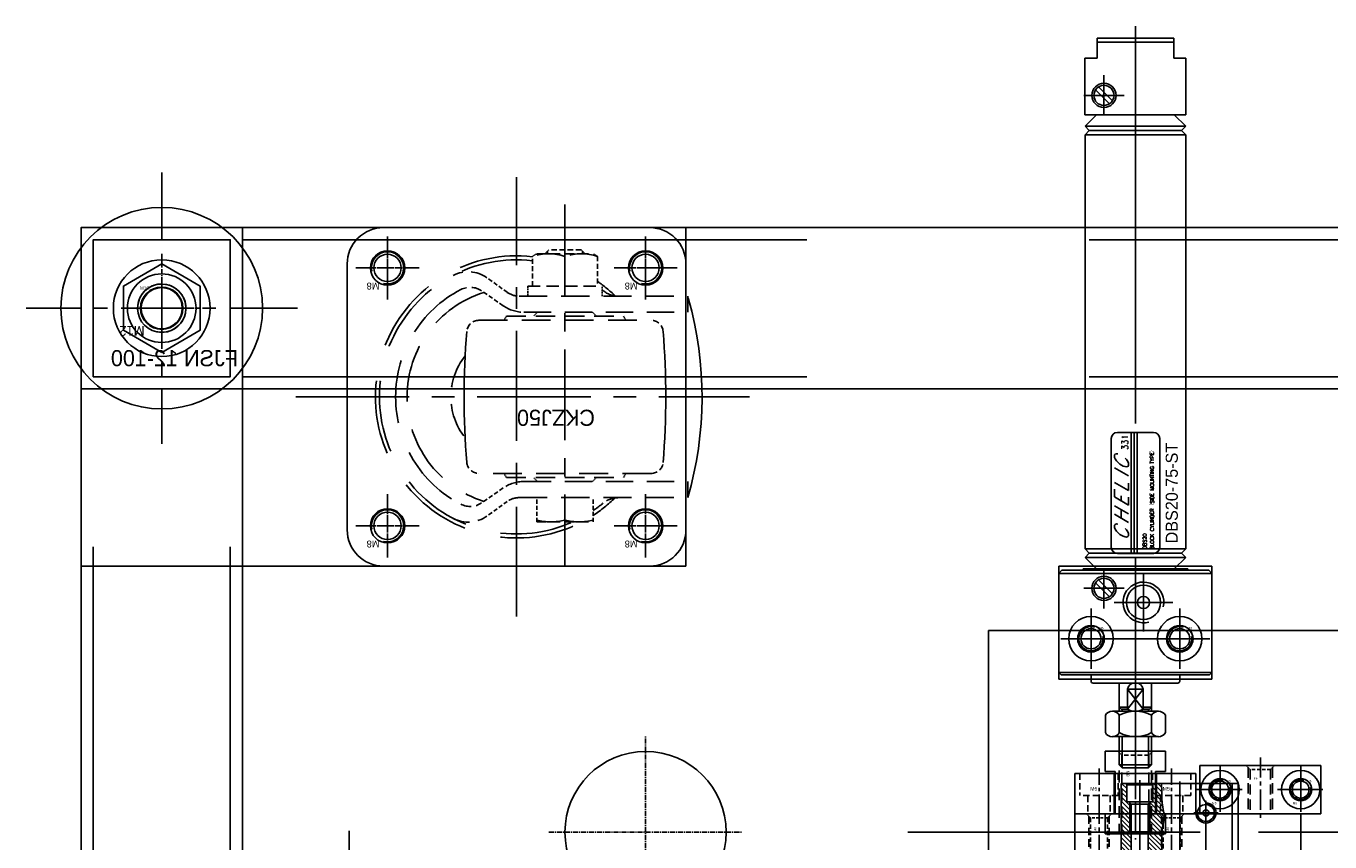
# Model space of a CAD drawing. Header units: millimetres. Extents: x -1657 to 8845, y -11980 to 3013.
# Tile 132 of 256: x 68 to 391, y 825 to 1027. Entities that reach past the tile are written whole.
import ezdxf

# ---------------------------------------------------------------- set-up
doc = ezdxf.new("R2010")
doc.units = ezdxf.units.MM
doc.linetypes.add('CENTER', pattern=[2, 1.25, -0.25, 0.25, -0.25])
doc.linetypes.add('DASHED', pattern=[0.75, 0.5, -0.25])
for name, color, linetype in [('固定板', 100, 'Continuous'), ('图层167', 7, 'Continuous'), ('图层36', 121, 'Continuous'), ('图层56', 222, 'Continuous'), ('图层61', 43, 'Continuous'), ('图层62', 152, 'Continuous'), ('图层63', 91, 'Continuous'), ('图层64', 190, 'Continuous'), ('图层65', 50, 'Continuous'), ('图层88', 140, 'Continuous'), ('图层94', 125, 'Continuous'), ('夹持气缸', 252, 'Continuous'), ('拔料气缸', 252, 'Continuous'), ('方管2', 2, 'Continuous'), ('脚杯', 194, 'Continuous'), ('脚轮', 253, 'Continuous')]:
    doc.layers.add(name, color=color, linetype=linetype)
doc.styles.add('AE', font='SIMPLEX', dxfattribs={"oblique": 30, "height": 3, "bigfont": 'AE'})
doc.styles.add('AEH', font='SIMPLEX', dxfattribs={"bigfont": 'AE'})

# ---------------------------------------------------------------- blocks, each defined once
blk = doc.blocks.new('14983')
at = {"layer": '夹持气缸'}
h = blk.add_hatch(dxfattribs=at)
h.set_pattern_fill('ANSI31', color=256, scale=0.25, style=0)
h.set_pattern_definition([(45, (-99.2445, -100.77095), (-0.561266, 0.561266), [])])
h.paths.add_polyline_path([(-6.9, 0), (-6.9, 0.4), (0.4, 0.4), (0.6, 0.6), (0.6, 1.15), (4.8, 1.15), (5.1, 1.45), (5.1, 2.5), (-43.4, 2.5), (-43.4, 1.45), (-43.1, 1.15), (-38.9, 1.15), (-38.9, 0.6), (-38.7, 0.4), (-31.4, 0.4), (-31.4, 0)])
h.paths.add_polyline_path([(-6.9, 0), (0, 0), (0.4, 0.4), (-6.9, 0.4)], flags=17)
h.paths.add_polyline_path([(-38.3, 0), (-31.4, 0), (-31.4, 0.4), (-38.7, 0.4)], flags=17)
edge = h.paths.add_edge_path()
edge.add_spline(control_points=[(-43.4, -7.91), (-42.6, -8.17), (-41.19, -8.54), (-38.76, -7.54), (-35.96, -7.69), (-33.11, -7.73), (-30.57, -7.69), (-28.16, -7.49), (-10.26, -7.63), (-7.3, -7.45), (-4.64, -7.92), (-2.4, -8.46), (-1.01, -7.56), (5.1, -7.5)], knot_values=[1.343922, 1.343922, 1.343922, 1.343922, 6.228097, 9.971056, 16.277364, 23.154864, 26.897823, 31.899048, 37.948704, 44.668479, 49.563849, 53.991651, 58.025742, 58.025742, 58.025742, 58.025742], degree=3, periodic=0)
edge.add_line((5.1, -7.5), (5.1, -5.65))
edge.add_line((5.1, -5.65), (4.8, -5.35))
edge.add_line((4.8, -5.35), (0.6, -5.35))
edge.add_line((0.6, -5.35), (0.6, -4.8))
edge.add_line((0.6, -4.8), (0.4, -4.6))
edge.add_line((0.4, -4.6), (-6.9, -4.6))
edge.add_line((-6.9, -4.6), (-6.9, -4.2))
edge.add_line((-6.9, -4.2), (-31.4, -4.2))
edge.add_line((-31.4, -4.2), (-31.4, -4.6))
edge.add_line((-31.4, -4.6), (-38.7, -4.6))
edge.add_line((-38.7, -4.6), (-38.9, -4.8))
edge.add_line((-38.9, -4.8), (-38.9, -5.35))
edge.add_line((-38.9, -5.35), (-43.1, -5.35))
edge.add_line((-43.1, -5.35), (-43.4, -5.65))
edge.add_line((-43.4, -5.65), (-43.4, -7.91))
h.paths.add_polyline_path([(0, -4.2), (-6.9, -4.2), (-6.9, -4.6), (0.4, -4.6)], flags=17)
h.paths.add_polyline_path([(-31.4, -4.2), (-38.3, -4.2), (-38.7, -4.6), (-31.4, -4.6)], flags=17)
for p, q in [((-43.4, 2.5), (5.1, 2.5)), ((-43.4, 2.5), (-43.4, -26.5)), ((-43.1, 1.15), (-43.4, 1.45)), ((-43.1, 1.15), (-43.1, -5.35)), ((-43.1, 1.15), (-38.9, 1.15)), ((-38.9, 1.15), (-38.9, -5.35)), ((-38.9, 0.6), (-38.3, 0)), ((-38.7, 0.4), (-31.4, 0.4)), ((-38.3, 0), (0, 0)), ((-38.3, 0), (-38.3, -4.2)), ((-31.4, 0.4), (-31.4, -4.6)), ((0.4, 0.4), (-6.9, 0.4)), ((-6.9, 0.4), (-6.9, -4.6)), ((0, 0), (-6.9, 0)), ((0.6, 0.6), (0, 0)), ((0, 0), (0, -4.2)), ((0.6, 1.15), (0.6, -5.35)), ((4.8, 1.15), (0.6, 1.15)), ((4.8, 1.15), (5.1, 1.45)), ((4.8, 1.15), (4.8, -5.35)), ((5.1, 2.5), (5.1, -26.5)), ((-43.8, -2.1), (5.91, -2.1)), ((-43.4, -6), (-44.4, -6)), ((-43.1, -5.35), (-43.4, -5.65)), ((-43.1, -5.35), (-38.9, -5.35)), ((-38.9, -4.8), (-38.3, -4.2)), ((-38.7, -4.6), (-31.4, -4.6)), ((-38.3, -4.2), (0, -4.2)), ((0, -4.2), (-6.9, -4.2)), ((0.4, -4.6), (-6.9, -4.6)), ((0.6, -4.8), (0, -4.2)), ((4.8, -5.35), (0.6, -5.35)), ((4.8, -5.35), (5.1, -5.65)), ((-68.9, -9.5), (-68.4, -9)), ((-68.9, -9.5), (-68.9, -14.5)), ((-68.4, -9), (-44.9, -9)), ((-68.4, -10.28), (-68.4, -9)), ((-44.9, -6.5), (-44.9, -15)), ((-66.1, -10.28), (-68.4, -10.28)), ((-67.28, -12), (-68.4, -10.28)), ((-67.28, -12), (-68.4, -13.72)), ((-66.1, -10.28), (-67.28, -12)), ((-66.1, -13.72), (-67.28, -12)), ((-66.1, -12), (-66.1, -10.28)), ((-66.1, -12), (-66.1, -13.72)), ((-68.9, -14.5), (-68.4, -15)), ((-66.1, -13.72), (-68.4, -13.72)), ((-68.4, -13.72), (-68.4, -15)), ((-68.4, -15), (-44.9, -15)), ((-44.9, -15), (-44.9, -17.5)), ((-43.4, -18), (-44.4, -18)), ((-43.4, -25), (5.1, -25)), ((-43.4, -26.5), (5.1, -26.5))]:
    blk.add_line(p, q, dxfattribs=at)
at = {"layer": '夹持气缸', "ltscale": 0.5}
for p, q in [((5.59, -12), (-69.5, -12)), ((-39.1, -18.5), (0.8, -18.5))]:
    blk.add_line(p, q, dxfattribs=at)
at = {"layer": '夹持气缸', "ltscale": 0.2}
for p, q in [((-36.1, -15.5), (-36.1, -21.5)), ((-2.2, -15.5), (-2.2, -21.5))]:
    blk.add_line(p, q, dxfattribs=at)
at = {"layer": '夹持气缸'}
for centre, radius in [((-36.1, -18.5), 2.1), ((-36.1, -18.5), 0.75), ((-2.2, -18.5), 2.1), ((-2.2, -18.5), 0.75)]:
    blk.add_circle(centre, radius, dxfattribs=at)
for centre, radius, start, end in [((-44.4, -6.5), 0.5, 90, 180), ((-64.83, -12.42), 4.17, 149.0969, 167.9752), ((-64.83, -11.58), 4.17, 192.0248, 210.9031), ((-70.67, -12), 4.88, 0, 20.582), ((-70.67, -12), 4.88, 339.418, 0), ((-36.1, -18.5), 2.5, 180, 90), ((-2.2, -18.5), 2.5, 90, 0), ((-44.4, -17.5), 0.5, 180, 270)]:
    blk.add_arc(centre, radius, start, end, dxfattribs=at)
blk.add_open_spline([(-43.4, -7.91), (-42.6, -8.17), (-41.19, -8.54), (-38.76, -7.54), (-35.96, -7.69), (-33.11, -7.73), (-30.57, -7.69), (-28.16, -7.49), (-10.26, -7.63), (-7.3, -7.45), (-4.64, -7.92), (-2.4, -8.46), (-1.01, -7.56), (5.1, -7.5)], degree=3, knots=[1.343922, 1.343922, 1.343922, 1.343922, 6.228097, 9.971056, 16.277364, 23.154864, 26.897823, 31.899048, 37.948704, 44.668479, 49.563849, 53.991651, 58.025742, 58.025742, 58.025742, 58.025742], dxfattribs=at)
at = {"layer": '夹持气缸', "insert": (-32.79, -21.19), "char_height": 2, "width": 20.5778, "attachment_point": 1}
blk.add_mtext('SDAS-16X20', dxfattribs=at)
blk = doc.blocks.new('15339')
at = {"layer": '拔料气缸'}
for p, q in [((-27.68, 19.01), (-28.28, 18.41)), ((-28.28, 18.41), (-28.28, -18.39)), ((-3.08, 19.01), (-27.68, 19.01)), ((-2.28, 18.21), (-3.08, 19.01)), ((-2.28, -18.19), (-2.28, 18.21)), ((-2.28, 12.99), (-1.98, 12.99)), ((-30.28, 10.51), (-30.28, -10.49)), ((-29.78, 11.01), (-28.28, 11.01)), ((-5.4, 9.89), (-8.87, 6.42)), ((0.88, 12.49), (-1.98, 9.63)), ((1.94, 11.43), (0.88, 12.49)), ((3, 12.49), (1.94, 11.43)), ((105.73, 12.49), (3, 12.49)), ((105.73, 12.49), (106.8, 11.43)), ((106.8, 11.43), (107.86, 12.49)), ((107.86, 12.49), (110.72, 9.63)), ((124.72, 12.51), (110.72, 12.51)), ((110.72, -12.49), (110.72, 12.51)), ((116.9, 9.89), (113.43, 6.42)), ((124.72, 9.51), (124.72, 12.51)), ((-4.7, 9.18), (-8.16, 5.71)), ((117.6, 9.18), (114.14, 5.71)), ((129.72, 9.51), (124.72, 9.51)), ((129.72, 9.51), (129.72, -9.49)), ((-50.53, 4.02), (-51.28, 3.27)), ((-51.28, 3.27), (-51.28, -3.23)), ((-50.53, 4.02), (-43.58, 4.02)), ((-37.28, 4.02), (-36.28, 4.02)), ((-36.28, 4.02), (-30.28, 4.02)), ((-51.28, -3.23), (-50.53, -3.98)), ((-50.53, -3.98), (-43.58, -3.98)), ((-37.28, -3.98), (-36.28, -3.98)), ((-36.28, -3.98), (-30.28, -3.98)), ((0.88, -12.49), (-1.98, -9.63)), ((107.86, -12.49), (110.72, -9.63)), ((129.72, -9.49), (124.72, -9.49)), ((124.72, -9.49), (124.72, -12.49)), ((-29.78, -10.99), (-28.28, -10.99)), ((1.94, -11.43), (0.88, -12.49)), ((3, -12.49), (1.94, -11.43)), ((105.73, -12.49), (3, -12.49)), ((105.73, -12.49), (106.8, -11.43)), ((106.8, -11.43), (107.86, -12.49)), ((111.02, -12.49), (110.72, -12.49)), ((124.72, -12.49), (110.72, -12.49)), ((-2.28, -12.99), (-1.98, -12.99)), ((-28.28, -18.39), (-27.68, -18.99)), ((-27.68, -18.99), (-3.08, -18.99)), ((-3.08, -18.99), (-2.28, -18.19))]:
    blk.add_line(p, q, dxfattribs=at)
at = {"layer": '拔料气缸', "color": 3}
for p, q in [((-27.68, 19.01), (-27.68, -18.99)), ((-3.08, -18.99), (-3.08, 19.01)), ((-1.98, -12.99), (-1.98, 12.99)), ((0.88, -12.49), (0.88, 12.49)), ((1.94, -11.43), (1.94, 11.43)), ((3, -12.49), (3, 12.49)), ((105.73, -12.49), (105.73, 12.49)), ((106.8, -11.43), (106.8, 11.43)), ((107.86, -12.49), (107.86, 12.49)), ((-42.58, 7.44), (-38.28, 7.44)), ((128.72, 9.51), (128.72, -9.49)), ((-51.28, 3.27), (-43.58, 3.27)), ((-50.53, 4.02), (-50.53, -3.98)), ((-43.58, 5.72), (-43.58, -5.73)), ((-42.58, 3.99), (-38.28, 3.99)), ((-37.28, 5.72), (-37.28, -5.73)), ((-36.28, 4.02), (-37.28, 3.02)), ((-37.28, 3.27), (-37.03, 3.27)), ((-36.78, 3.52), (-36.78, 1.96)), ((-36.28, 4.02), (-36.28, 1.96)), ((1.89, 4.48), (1.89, -4.52)), ((3.39, 5.98), (30.39, 5.98)), ((31.89, 4.48), (31.89, -4.52)), ((-37.28, 3.02), (-37.28, -2.98)), ((1.89, 1.07), (31.89, 1.07)), ((1.89, 0.32), (31.89, 0.32)), ((-51.28, -3.23), (-43.58, -3.23)), ((-36.28, -3.98), (-37.28, -2.98)), ((-37.28, -3.23), (-37.03, -3.23)), ((-36.78, -1.92), (-36.78, -3.48)), ((-36.28, -1.92), (-36.28, -3.98)), ((1.89, -0.43), (31.89, -0.43)), ((-42.58, -4.01), (-38.28, -4.01)), ((3.39, -6.02), (30.39, -6.02)), ((-42.58, -7.46), (-38.28, -7.46))]:
    blk.add_line(p, q, dxfattribs=at)
at = {"layer": '拔料气缸', "ltscale": 3}
for p, q in [((-19.28, 18.51), (-19.28, -18.49)), ((-11.78, 11.01), (-26.78, 11.01)), ((-6.78, 12.8), (-6.78, 2.8)), ((115.52, 12.8), (115.52, 2.8)), ((-1.78, 7.8), (-11.78, 7.8)), ((110.52, 7.8), (120.52, 7.8)), ((-10.28, 5.25), (-10.28, -9.25)), ((0, 0), (-53.28, 0)), ((132.72, 0), (34.09, 0)), ((-3.03, -2), (-17.53, -2)), ((-11.78, -10.99), (-26.78, -10.99))]:
    blk.add_line(p, q, dxfattribs=at)
at = {"layer": '拔料气缸', "color": 2}
for p, q in [((-36.78, 1.96), (-31.78, 1.96)), ((-31.78, 1.96), (-36.78, -1.92)), ((-36.78, 1.96), (-31.78, -1.92)), ((-31.78, 1.96), (-31.78, -1.92)), ((-36.78, -1.92), (-31.78, -1.92))]:
    blk.add_line(p, q, dxfattribs=at)
at = {"layer": '拔料气缸', "ltscale": 10}
for centre, radius in [((-19.28, 11.01), 5.5), ((-19.28, 11.01), 3.3), ((-19.28, -10.99), 5.5), ((-19.28, -10.99), 3.3)]:
    blk.add_circle(centre, radius, dxfattribs=at)
at = {"layer": '拔料气缸'}
for centre, radius in [((-6.78, 7.8), 3), ((-6.78, 7.8), 2.5), ((115.52, 7.8), 3), ((115.52, 7.8), 2.5), ((-10.28, -2), 4.25), ((-10.28, -1.99), 1.5)]:
    blk.add_circle(centre, radius, dxfattribs=at)
for centre, start, end in [((-29.78, 10.51), 90, 180), ((-29.78, -10.49), 180, 270)]:
    blk.add_arc(centre, 0.5, start, end, dxfattribs=at)
at = {"layer": '拔料气缸', "color": 3}
for centre, radius, start, end in [((-41.6, 5.72), 1.99, 119.7659, 240.2341), ((-39.27, 5.72), 1.99, 299.7659, 60.2341), ((-35.08, -0.01), 8.5, 151.9275, 208.0725), ((-45.78, -0.01), 8.5, 331.9275, 28.0725), ((3.39, 4.48), 1.5, 90, 180), ((30.39, 4.48), 1.5, 0, 90), ((-10.28, -2), 5.05, 257.1134, 195.4605), ((-41.6, -5.73), 1.99, 119.7659, 240.2341), ((-39.27, -5.73), 1.99, 299.7659, 60.2341), ((3.39, -4.52), 1.5, 180, 270), ((30.39, -4.52), 1.5, 270, 0)]:
    blk.add_arc(centre, radius, start, end, dxfattribs=at)
at = {"layer": '拔料气缸', "color": 2}
for centre, radius, start, end in [((-33.24, 0.02), 4.04, 151.3595, 208.6405), ((-32.22, 0.02), 1.99, 282.8012, 77.1988)]:
    blk.add_arc(centre, radius, start, end, dxfattribs=at)
at = {"layer": '拔料气缸', "color": 7, "style": 'AE', "oblique": 30}
for s, p in [('C', (4.9, 1.71)), ('H', (8.99, 1.71)), ('E', (13.27, 1.71)), ('L', (16.88, 1.71)), ('I', (20.5, 1.71)), ('C', (22.34, 1.71))]:
    blk.add_text(s, height=3.5, dxfattribs=at).set_placement(p)
at = {"layer": '拔料气缸', "color": 3, "style": 'AEH'}
for s, height, p in [('331', 1.5, (27.54, 1.84)), ('DBS20', 0.9, (2.91, -2.76)), ('BLOCK CYLINDER（SIDE MOUNTING TYPE）', 0.9, (2.84, -4.58))]:
    blk.add_text(s, height=height, dxfattribs=at).set_placement(p)
at = {"layer": '拔料气缸', "ltscale": 2.526783, "insert": (4.36, -7.51), "char_height": 3, "width": 720.9253, "attachment_point": 1}
blk.add_mtext('DBS20-75-ST', dxfattribs=at)
blk = doc.blocks.new('154DE')
at = {"layer": '图层36', "color": 1, "linetype": 'CENTER', "ltscale": 3.238837}
blk.add_line((2.75, 6.76), (2.75, -6.11), dxfattribs=at)
at = {"layer": '图层36', "color": 4, "linetype": 'DASHED', "ltscale": 3.166667}
for p, q in [((-2, 5.5), (-2, 0)), ((7.5, 5.5), (7.5, 0)), ((7.5, 0), (-2, 0)), ((0, 0), (0, -4.5)), ((5.5, 0), (5.5, -4.5))]:
    blk.add_line(p, q, dxfattribs=at)
at = {"layer": '图层36', "ltscale": 3}
blk.add_text('M5', height=0.93, dxfattribs=at).set_placement((0.54, 1.25))
blk = doc.blocks.new('154E6')
at = {"layer": '图层36', "color": 1, "linetype": 'CENTER', "ltscale": 3.238837}
blk.add_line((2.75, 6.76), (2.75, -6.11), dxfattribs=at)
at = {"layer": '图层36', "color": 4, "linetype": 'DASHED', "ltscale": 3.166667}
for p, q in [((-2, 5.5), (-2, 0)), ((7.5, 5.5), (7.5, 0)), ((7.5, 0), (-2, 0)), ((0, 0), (0, -4.5)), ((5.5, 0), (5.5, -4.5))]:
    blk.add_line(p, q, dxfattribs=at)
at = {"layer": '图层36', "ltscale": 3}
blk.add_text('M5', height=0.93, dxfattribs=at).set_placement((0.54, 1.25))
blk = doc.blocks.new('5F')
at = {"color": 1, "linetype": 'CENTER', "ltscale": 3.699214}
blk.add_line((-2.16, 0), (16.34, 0), dxfattribs=at)
at = {"color": 4, "linetype": 'DASHED', "ltscale": 0.471405}
for p, q in [((1, 2.1), (0, 3.1)), ((1, -2.1), (0, -3.1))]:
    blk.add_line(p, q, dxfattribs=at)
at = {"color": 4, "linetype": 'DASHED', "ltscale": 3.8}
for p, q in [((0.6, 2.5), (12, 2.5)), ((0.6, -2.5), (12, -2.5))]:
    blk.add_line(p, q, dxfattribs=at)
at = {"color": 4, "linetype": 'DASHED', "ltscale": 1.4}
for p, q in [((1, 2.1), (1, -2.1)), ((14, 2.1), (14, -2.1))]:
    blk.add_line(p, q, dxfattribs=at)
at = {"color": 4, "linetype": 'DASHED', "ltscale": 2.166667}
for p, q in [((1, 2.1), (14, 2.1)), ((1, -2.1), (14, -2.1))]:
    blk.add_line(p, q, dxfattribs=at)
at = {"color": 4, "linetype": 'DASHED', "ltscale": 0.188562}
for p, q in [((12, 2.5), (12.4, 2.1)), ((12, -2.5), (12.4, -2.1))]:
    blk.add_line(p, q, dxfattribs=at)
at = {"color": 4, "linetype": 'DASHED', "ltscale": 1.666667}
blk.add_line((12, 2.5), (12, -2.5), dxfattribs=at)
at = {"color": 4, "linetype": 'DASHED', "ltscale": 0.80829}
for p in [(14, 2.1), (14, -2.1)]:
    blk.add_line(p, (15.21, 0), dxfattribs=at)
blk.add_text('M5', height=0.606).set_placement((3.42, -1.28))
blk = doc.blocks.new('1554D')
at = {"layer": '图层61', "color": 4, "linetype": 'DASHED', "ltscale": 0.471405}
for p, q in [((-6.75, 0), (-7.75, 1)), ((0, 0), (1, 1))]:
    blk.add_line(p, q, dxfattribs=at)
at = {"layer": '图层61', "color": 4, "linetype": 'DASHED', "ltscale": 5.875}
for p, q in [((-7.38, 0.62), (-7.38, -19.5)), ((0.62, 0.62), (0.62, -19.5))]:
    blk.add_line(p, q, dxfattribs=at)
at = {"layer": '图层61', "color": 4, "linetype": 'DASHED', "ltscale": 2.25}
blk.add_line((0, 0), (-6.75, 0), dxfattribs=at)
at = {"layer": '图层61', "color": 4, "linetype": 'DASHED', "ltscale": 5.666667}
for p, q in [((-6.75, 0), (-6.75, -19.5)), ((0, 0), (0, -19.5))]:
    blk.add_line(p, q, dxfattribs=at)
at = {"layer": '图层61', "color": 1, "linetype": 'CENTER', "ltscale": 4.312154}
blk.add_line((-3.38, 3.16), (-3.38, -20.91), dxfattribs=at)
at = {"layer": '图层61'}
blk.add_text('M8', height=0.76, rotation=270, dxfattribs=at).set_placement((-5.61, -3.82))
blk = doc.blocks.new('5A')
at = {"color": 1, "linetype": 'CENTER'}
for p, q in [((0, 5.75), (0, -5.75)), ((-5.75, 0), (5.75, 0))]:
    blk.add_line(p, q, dxfattribs=at)
for radius in [4.75, 2.75]:
    blk.add_circle((0, 0), radius)
blk.add_text('M5', height=0.56).set_placement((-1.97, -3.66))
blk = doc.blocks.new('155DD')
at = {"layer": '图层63', "color": 4, "linetype": 'DASHED', "ltscale": 0.471405}
for p, q in [((-5, 0), (-6, 1)), ((0, 0), (1, 1))]:
    blk.add_line(p, q, dxfattribs=at)
at = {"layer": '图层63', "color": 4, "linetype": 'DASHED', "ltscale": 5.166667}
for p, q in [((-5.5, 0.5), (-5.5, -11)), ((0.5, 0.5), (0.5, -11))]:
    blk.add_line(p, q, dxfattribs=at)
at = {"layer": '图层63', "color": 4, "linetype": 'DASHED', "ltscale": 1.666667}
blk.add_line((0, 0), (-5, 0), dxfattribs=at)
at = {"layer": '图层63', "color": 4, "linetype": 'DASHED', "ltscale": 5}
for p, q in [((-5, 0), (-5, -11)), ((0, 0), (0, -11))]:
    blk.add_line(p, q, dxfattribs=at)
at = {"layer": '图层63', "color": 1, "linetype": 'CENTER', "ltscale": 4}
blk.add_line((-2.5, 3), (-2.5, -12.57), dxfattribs=at)
at = {"layer": '图层63'}
blk.add_text('M6', height=0.461, dxfattribs=at).set_placement((-4.12, -2.44))
blk = doc.blocks.new('6C')
at = {"color": 1, "linetype": 'CENTER'}
for p, q in [((0, 5), (0, -5)), ((-5, 0), (5, 0))]:
    blk.add_line(p, q, dxfattribs=at)
blk.add_circle((0, 0), 2.5)
at = {"color": 2, "linetype": 'Continuous'}
blk.add_arc((0, 0), 3, 73.9359, 10.9553, dxfattribs=at)
blk.add_text('M6', height=0.586).set_placement((1.96, 2.34))
blk = doc.blocks.new('5C')
at = {"color": 1, "linetype": 'CENTER'}
for p, q in [((0, 4.5), (0, -4.5)), ((-4.5, 0), (4.5, 0))]:
    blk.add_line(p, q, dxfattribs=at)
blk.add_circle((0, 0), 2.1)
at = {"color": 2, "linetype": 'Continuous'}
blk.add_arc((0, 0), 2.5, 70.7735, 12.493, dxfattribs=at)
blk.add_text('M5', height=0.54).set_placement((1.62, 1.8))
blk = doc.blocks.new('29CAF')
at = {"layer": '图层94', "color": 1, "linetype": 'CENTER', "lineweight": -3, "ltscale": 21.727672}
blk.add_line((0, 0), (0, 108.64), dxfattribs=at)
at = {"layer": '图层94', "ltscale": 0.875}
for p, q in [((-125, 4.32), (-125, 104.32)), ((-125, 104.32), (125, 104.32)), ((125, 4.32), (125, 104.32)), ((-125, 4.32), (125, 4.32))]:
    blk.add_line(p, q, dxfattribs=at)
at = {"layer": '图层94', "color": 1, "linetype": 'CENTER'}
for p, q in [((0, 82.27), (0, 88.87)), ((-3.3, 85.57), (3.3, 85.57)), ((-31.25, 51.02), (-31.25, 57.62)), ((31.25, 51.02), (31.25, 57.62)), ((-34.55, 54.32), (-27.95, 54.32)), ((27.95, 54.32), (34.55, 54.32)), ((0, 19.77), (0, 26.37)), ((-3.3, 23.07), (3.3, 23.07))]:
    blk.add_line(p, q, dxfattribs=at)
at = {"layer": '图层94', "color": 1, "linetype": 'CENTER', "lineweight": -3, "ltscale": 58}
blk.add_line((-145, 54.32), (145, 54.32), dxfattribs=at)
at = {"layer": '图层94', "color": 4, "linetype": 'DASHED', "ltscale": 2.878333}
for centre in [(0, 85.57), (-31.25, 54.32), (31.25, 54.32), (0, 23.07)]:
    blk.add_circle(centre, 2.75, dxfattribs=at)
at = {"layer": '图层94', "color": 1, "linetype": 'CENTER', "lineweight": -3, "ltscale": 21.727672}
blk.add_circle((0, 54.32), 31.25, dxfattribs=at)
at = {"layer": '图层94', "color": 4, "linetype": 'DASHED', "lineweight": -3, "ltscale": 20.933333}
blk.add_circle((0, 54.32), 20, dxfattribs=at)
blk = doc.blocks.new('5923F')
at = {"layer": '图层88', "color": 4, "linetype": 'DASHED', "lineweight": -3}
for p, q in [((0.4, 4.6), (-3.65, 4.6)), ((0, 4.2), (-3.61, 4.2)), ((0, 4.2), (0.83, 5.03)), ((0, 0), (0, 4.2)), ((0, 0), (-3.61, 0)), ((0, 0), (0.83, -0.83)), ((0.4, -0.4), (-3.65, -0.4))]:
    blk.add_line(p, q, dxfattribs=at)
at = {"layer": '图层88', "color": 1, "linetype": 'CENTER', "lineweight": -3}
blk.add_line((3, 2.1), (-5.16, 2.1), dxfattribs=at)
at = {"layer": '图层88', "lineweight": -3}
blk.add_text('M5', height=1.031, rotation=270, dxfattribs=at).set_placement((-2.16, 3.59))
blk = doc.blocks.new('29CEE')
at = {"layer": '图层88', "color": 1, "linetype": 'CENTER', "ltscale": 17.4}
for p, q in [((0, 0), (0, 87)), ((43.5, 43.5), (-43.5, 43.5))]:
    blk.add_line(p, q, dxfattribs=at)
at = {"layer": '图层88', "ltscale": 1.625}
for radius in [37.5, 20.5]:
    blk.add_circle((0, 43.5), radius, dxfattribs=at)
at = {"layer": '图层88', "color": 1, "linetype": 'CENTER', "ltscale": 8.7}
blk.add_circle((0, 43.5), 31.25, dxfattribs=at)
at = {"layer": '图层88', "color": 4, "linetype": 'DASHED', "ltscale": 26.166667}
blk.add_circle((0, 43.5), 25, dxfattribs=at)
at = {"layer": '图层88', "ltscale": 18.75, "rotation": 90}
for p in [(0, 74.75), (-31.25, 43.5), (31.25, 43.5), (0, 12.25)]:
    blk.add_blockref('5C', p, dxfattribs=at)
at = {"layer": '图层88', "lineweight": -3, "ltscale": 10}
blk.add_blockref('5923F', (24, 41.4), dxfattribs=at)
blk = doc.blocks.new('591E8')
at = {"layer": '图层65', "color": 4, "linetype": 'DASHED', "lineweight": -3}
for p, q in [((0, 4.2), (-0.83, 5.03)), ((-0.4, 4.6), (3.65, 4.6)), ((0, 4.2), (0, 0)), ((0, 4.2), (3.61, 4.2)), ((0, 0), (-0.83, -0.83)), ((0, 0), (3.61, 0)), ((-0.4, -0.4), (3.65, -0.4))]:
    blk.add_line(p, q, dxfattribs=at)
at = {"layer": '图层65', "lineweight": -3}
blk.add_text('M5', height=1.031, rotation=90, dxfattribs=at).set_placement((2.16, 0.61))
blk = doc.blocks.new('29E31')
at = {"layer": '图层65', "color": 1, "linetype": 'CENTER', "ltscale": 17.4}
for p, q in [((0, 0), (0, -87)), ((-43.5, -43.5), (43.5, -43.5))]:
    blk.add_line(p, q, dxfattribs=at)
at = {"layer": '图层65', "color": 1, "linetype": 'CENTER', "ltscale": 1.8096}
for p, q in [((0, -7.726), (0, -16.774)), ((-4.524, -12.25), (4.524, -12.25)), ((-31.25, -38.976), (-31.25, -48.024)), ((31.25, -38.976), (31.25, -48.024)), ((-35.774, -43.5), (-26.726, -43.5)), ((26.726, -43.5), (35.774, -43.5)), ((0, -70.226), (0, -79.274)), ((-4.524, -74.75), (4.524, -74.75))]:
    blk.add_line(p, q, dxfattribs=at)
at = {"layer": '图层65', "color": 1, "linetype": 'CENTER', "lineweight": -3}
blk.add_line((-27, -43.5), (-18.785, -43.5), dxfattribs=at)
at = {"layer": '图层65', "ltscale": 8.75}
for radius in [37.5, 25, 20.5]:
    blk.add_circle((0, -43.5), radius, dxfattribs=at)
at = {"layer": '图层65', "ltscale": 18.75}
for centre in [(0, -12.25), (-31.25, -43.5), (31.25, -43.5), (0, -74.75)]:
    blk.add_circle(centre, 2.75, dxfattribs=at)
at = {"layer": '图层65', "color": 1, "linetype": 'CENTER', "ltscale": 17.4}
blk.add_circle((0, -43.5), 31.25, dxfattribs=at)
at = {"layer": '图层65', "lineweight": -3, "ltscale": 10}
blk.add_blockref('591E8', (-24, -45.6), dxfattribs=at)
blk = doc.blocks.new('2A531')
at = {"layer": '方管2', "ltscale": 2.125}
for p, q in [((0, -37), (0, 3)), ((0, 3), (840, 3)), ((0, -37), (840, -37))]:
    blk.add_line(p, q, dxfattribs=at)
at = {"layer": '方管2', "color": 4, "linetype": 'DASHED', "ltscale": 280}
for p, q in [((0, 0), (840, 0)), ((0, -34), (840, -34))]:
    blk.add_line(p, q, dxfattribs=at)
blk = doc.blocks.new('2A561')
at = {"layer": '方管2', "ltscale": 2.125}
for p, q in [((0, -37), (0, 3)), ((0, 3), (470, 3)), ((470, -37), (470, 3)), ((0, -37), (470, -37))]:
    blk.add_line(p, q, dxfattribs=at)
at = {"layer": '方管2', "color": 4, "linetype": 'DASHED', "ltscale": 156.666667}
for p, q in [((0, 0), (470, 0)), ((0, -34), (470, -34))]:
    blk.add_line(p, q, dxfattribs=at)
blk = doc.blocks.new('69871')
at = {"layer": '脚轮', "color": 1, "linetype": 'CENTER', "ltscale": 21.808}
blk.add_line((0, 0), (0, -109.04), dxfattribs=at)
at = {"layer": '脚轮'}
for p, q in [((33, -12.52), (-33, -12.52)), ((-42, -29.52), (-42, -21.52)), ((42, -87.52), (42, -21.52)), ((-42.46, -33.52), (-42.46, -29.52)), ((-42.46, -75.52), (-42.46, -79.52)), ((-42, -87.52), (-42, -79.52)), ((33, -96.52), (-33, -96.52))]:
    blk.add_line(p, q, dxfattribs=at)
at = {"layer": '脚轮', "color": 1, "linetype": 'CENTER', "ltscale": 17.98}
blk.add_line((-12, -102.22), (-12, -12.32), dxfattribs=at)
at = {"layer": '脚轮', "color": 1, "linetype": 'CENTER', "ltscale": 3.132}
for p, q in [((-32, -14.69), (-32, -30.35)), ((32, -14.69), (32, -30.35)), ((-24.17, -22.52), (-39.83, -22.52)), ((24.17, -22.52), (39.83, -22.52)), ((-32, -94.35), (-32, -78.69)), ((32, -94.35), (32, -78.69)), ((-24.17, -86.52), (-39.83, -86.52)), ((24.17, -86.52), (39.83, -86.52))]:
    blk.add_line(p, q, dxfattribs=at)
at = {"layer": '脚轮', "color": 4, "linetype": 'DASHED', "ltscale": 2}
for p, q in [((-19, -23.52), (-19, -29.52)), ((-5, -23.52), (-5, -29.52))]:
    blk.add_line(p, q, dxfattribs=at)
at = {"layer": '脚轮', "color": 4, "linetype": 'DASHED', "ltscale": 4.666667}
for p, q in [((-5, -23.52), (-19, -23.52)), ((-5, -90.02), (-19, -90.02))]:
    blk.add_line(p, q, dxfattribs=at)
at = {"layer": '脚轮', "color": 4, "linetype": 'DASHED', "ltscale": 1.856667}
blk.add_line((-12, -23.95), (-12, -29.52), dxfattribs=at)
at = {"layer": '脚轮', "color": 4, "linetype": 'DASHED', "ltscale": 2.070842}
for p, q in [((2.31, -28.58), (7.35, -24.96)), ((2.31, -80.46), (7.35, -84.08))]:
    blk.add_line(p, q, dxfattribs=at)
at = {"layer": '脚轮', "color": 4, "linetype": 'DASHED', "ltscale": 2.173495}
for p, q in [((3.31, -31.92), (8.67, -28.22)), ((3.31, -77.12), (8.67, -80.82))]:
    blk.add_line(p, q, dxfattribs=at)
at = {"layer": '脚轮', "color": 4, "linetype": 'DASHED', "ltscale": 13.950183}
for p, q in [((-0.61, -29.52), (-42.46, -29.52)), ((-0.61, -79.52), (-42.46, -79.52))]:
    blk.add_line(p, q, dxfattribs=at)
at = {"layer": '脚轮', "color": 4, "linetype": 'DASHED', "ltscale": 13.55029}
for p, q in [((-1.81, -33.52), (-42.46, -33.52)), ((-1.81, -75.52), (-42.46, -75.52))]:
    blk.add_line(p, q, dxfattribs=at)
at = {"layer": '脚轮', "color": 4, "linetype": 'DASHED', "ltscale": 14.232786}
for p, q in [((-33.35, -35.52), (9.35, -35.52)), ((9.35, -73.52), (-33.35, -73.52))]:
    blk.add_line(p, q, dxfattribs=at)
at = {"layer": '脚轮', "color": 4, "linetype": 'DASHED', "ltscale": 0.3849}
for p, q in [((-26.5, -34.52), (-27.08, -35.52)), ((2.5, -34.52), (3.08, -35.52)), ((-26.5, -74.52), (-27.08, -73.52)), ((2.5, -74.52), (3.08, -73.52))]:
    blk.add_line(p, q, dxfattribs=at)
at = {"layer": '脚轮', "color": 4, "linetype": 'DASHED', "ltscale": 9.666667}
for p, q in [((2.5, -34.52), (-26.5, -34.52)), ((2.5, -74.52), (-26.5, -74.52))]:
    blk.add_line(p, q, dxfattribs=at)
at = {"layer": '脚轮', "color": 4, "linetype": 'DASHED', "ltscale": 0.471405}
for p, q in [((-18.8, -33.52), (-19.8, -34.52)), ((-5.2, -33.52), (-4.2, -34.52)), ((-18.8, -75.52), (-19.8, -74.52)), ((-5.2, -75.52), (-4.2, -74.52)), ((-16, -91.02), (-17, -90.02)), ((-8, -91.02), (-7, -90.02))]:
    blk.add_line(p, q, dxfattribs=at)
at = {"layer": '脚轮', "color": 1, "linetype": 'CENTER', "ltscale": 22.504}
blk.add_line((54.76, -54.52), (-57.76, -54.52), dxfattribs=at)
at = {"layer": '脚轮', "color": 4, "linetype": 'DASHED', "ltscale": 0.833333}
for p, q in [((-21.2, -79.52), (-21.2, -82.02)), ((-2.8, -82.02), (-2.8, -79.52))]:
    blk.add_line(p, q, dxfattribs=at)
at = {"layer": '脚轮', "color": 4, "linetype": 'DASHED', "ltscale": 6.133333}
blk.add_line((-2.8, -82.02), (-21.2, -82.02), dxfattribs=at)
at = {"layer": '脚轮', "color": 4, "linetype": 'DASHED', "ltscale": 2.458262}
for p, q in [((-20.08, -89.39), (-20.08, -82.02)), ((-3.92, -82.02), (-3.92, -89.39))]:
    blk.add_line(p, q, dxfattribs=at)
at = {"layer": '脚轮', "color": 4, "linetype": 'DASHED', "ltscale": 2.456667}
blk.add_line((-12, -82.02), (-12, -89.39), dxfattribs=at)
at = {"layer": '脚轮', "color": 4, "linetype": 'DASHED', "ltscale": 0.41681}
for p, q in [((-20.08, -89.39), (-19, -90.02)), ((-3.92, -89.39), (-5, -90.02))]:
    blk.add_line(p, q, dxfattribs=at)
at = {"layer": '脚轮', "color": 4, "linetype": 'DASHED', "ltscale": 0.2255}
for p, q in [((-16.32, -90.02), (-16.32, -90.7)), ((-7.68, -90.02), (-7.68, -90.7))]:
    blk.add_line(p, q, dxfattribs=at)
at = {"layer": '脚轮', "color": 4, "linetype": 'DASHED', "ltscale": 2.666667}
blk.add_line((-16, -91.02), (-8, -91.02), dxfattribs=at)
at = {"layer": '脚轮'}
for centre in [(-32, -22.52), (32, -22.52), (-32, -86.52), (32, -86.52)]:
    blk.add_circle(centre, 4.25, dxfattribs=at)
for centre, radius, start, end in [((-33, -21.52), 9, 90, 180), ((33, -21.52), 9, 0, 90), ((44, -54.52), 90, 163.8724, 195.6442), ((-41.7, -78.52), 1, 195.6442, 220.9653), ((-33, -87.52), 9, 180, 270), ((33, -87.52), 9, 270, 0)]:
    blk.add_arc(centre, radius, start, end, dxfattribs=at)
at = {"layer": '脚轮', "color": 4, "linetype": 'DASHED', "ltscale": 36.633333}
for start, end in [(263.5742, 117.6604), (122.8783, 134.2754), (225.7246, 234.9846)]:
    blk.add_arc((0, -54.52), 35, start, end, dxfattribs=at)
at = {"layer": '脚轮', "color": 4, "linetype": 'DASHED', "ltscale": 35.586667}
for start, end in [(263.3843, 114.2496), (123.9745, 129.195), (230.805, 231.4257)]:
    blk.add_arc((0, -54.52), 34, start, end, dxfattribs=at)
at = {"layer": '脚轮', "color": 4, "linetype": 'DASHED', "ltscale": 15.133948}
for centre in [(-15.5, -37.98), (-8.5, -37.98)]:
    blk.add_arc(centre, 14.46, 75.9918, 104.0082, dxfattribs=at)
at = {"layer": '脚轮', "color": 4, "linetype": 'DASHED', "ltscale": 8.373333}
for centre, start, end in [((12.02, -31.46), 62.4712, 125.6459), ((12.02, -77.58), 234.3541, 297.5288)]:
    blk.add_arc(centre, 8, start, end, dxfattribs=at)
at = {"layer": '脚轮', "color": 4, "linetype": 'DASHED', "ltscale": 6.28}
for centre, start, end in [((-25.28, -23.52), 270, 309.195), ((-25.28, -85.52), 50.805, 90)]:
    blk.add_arc(centre, 6, start, end, dxfattribs=at)
at = {"layer": '脚轮', "color": 4, "linetype": 'DASHED', "ltscale": 5.233333}
for centre, start, end in [((-0.61, -24.52), 270, 305.6459), ((11.52, -32.33), 62.571, 124.6467), ((-0.61, -84.52), 54.3541, 90), ((11.52, -76.71), 235.3533, 297.429)]:
    blk.add_arc(centre, 5, start, end, dxfattribs=at)
at = {"layer": '脚轮', "color": 4, "linetype": 'DASHED', "ltscale": 28.430963}
blk.add_arc((0, -54.52), 27.16, 287.3956, 72.6044, dxfattribs=at)
at = {"layer": '脚轮', "color": 4, "linetype": 'DASHED', "ltscale": 31.4}
blk.add_arc((0, -54.52), 30, 297.429, 62.571, dxfattribs=at)
at = {"layer": '脚轮', "color": 4, "linetype": 'DASHED', "ltscale": 9.42}
for centre, start, end in [((-1.81, -24.52), 270, 304.6467), ((-1.81, -84.52), 55.3533, 90)]:
    blk.add_arc(centre, 9, start, end, dxfattribs=at)
at = {"layer": '脚轮', "color": 4, "linetype": 'DASHED', "ltscale": 3.14}
for centre, start, end in [((-33.35, -38.52), 90, 175.3414), ((9.35, -38.52), 4.6586, 90), ((-33.35, -70.52), 184.6586, 270), ((9.35, -70.52), 270, 355.3414)]:
    blk.add_arc(centre, 3, start, end, dxfattribs=at)
at = {"layer": '脚轮', "color": 4, "linetype": 'DASHED', "ltscale": 209.333333}
for centre, start, end in [((163, -54.52), 175.3414, 184.6586), ((-187, -54.52), 355.3414, 4.6586)]:
    blk.add_arc(centre, 200, start, end, dxfattribs=at)
at = {"layer": '脚轮', "color": 4, "linetype": 'DASHED', "ltscale": 17.058331}
blk.add_arc((0, -54.52), 16.3, 321.4261, 38.5739, dxfattribs=at)
at = {"layer": '脚轮', "color": 4, "linetype": 'DASHED', "ltscale": 13.897601}
for centre in [(-16.04, -76.74), (-7.96, -76.74)]:
    blk.add_arc(centre, 13.28, 252.2796, 287.7204, dxfattribs=at)
at = {"layer": '脚轮'}
blk.add_text('CKZJ50', height=4, dxfattribs=at).set_placement((-19.43, -51.34))
blk = doc.blocks.new('8C')
at = {"color": 1, "linetype": 'CENTER'}
for p, q in [((0, 5.12), (0, -5.12)), ((-5.12, 0), (5.12, 0))]:
    blk.add_line(p, q, dxfattribs=at)
blk.add_circle((0, 0), 3.38)
at = {"color": 2, "linetype": 'Continuous'}
blk.add_arc((0, 0), 4, 75.1204, 11.9339, dxfattribs=at)
blk.add_text('M8', height=1.709).set_placement((2.01, 3.65))
blk = doc.blocks.new('12C')
at = {"color": 1, "linetype": 'CENTER'}
for p, q in [((0, 7.68), (0, -7.68)), ((-7.68, 0), (7.68, 0))]:
    blk.add_line(p, q, dxfattribs=at)
blk.add_circle((0, 0), 5.12)
at = {"color": 2, "linetype": 'Continuous'}
blk.add_arc((0, 0), 6, 75.7227, 11.8068, dxfattribs=at)
blk.add_text('M12', height=2.41).set_placement((4.25, 4.43))
blk = doc.blocks.new('4F4E2')
at = {"layer": '固定板', "ltscale": 1.625}
for p, q in [((-150, 0), (-150, -84)), ((-150, 0), (0, 0)), ((0, 0), (0, -84)), ((-150, -84), (0, -84))]:
    blk.add_line(p, q, dxfattribs=at)
at = {"layer": '固定板', "ltscale": 1.625, "xscale": -1, "rotation": 180}
for name, p in [('8C', (-140, -10)), ('8C', (-76, -10)), ('12C', (-20, -20)), ('8C', (-140, -74)), ('8C', (-76, -74))]:
    blk.add_blockref(name, p, dxfattribs=at)
blk = doc.blocks.new('696EB')
at = {"layer": '脚杯', "color": 1, "linetype": 'CENTER', "ltscale": 13.456}
for p, q in [((33.64, 33.64), (33.64, -33.64)), ((0, 0), (67.28, 0))]:
    blk.add_line(p, q, dxfattribs=at)
at = {"layer": '脚杯'}
blk.add_lwpolyline([(33.64, -10.97), (43.14, -5.48), (43.14, 5.48), (33.64, 10.97), (24.14, 5.48), (24.14, -5.48), (33.64, -10.97)], dxfattribs=at)
for radius in [25, 12, 6, 5.1]:
    blk.add_circle((33.64, 0), radius, dxfattribs=at)
blk.add_text('FJSN 12-100', height=4, dxfattribs=at).set_placement((14.73, -14.39))
blk = doc.blocks.new('10A')
at = {"color": 1, "linetype": 'CENTER'}
for p, q in [((0, 9.69), (0, -9.69)), ((-9.69, 0), (9.69, 0))]:
    blk.add_line(p, q, dxfattribs=at)
for radius in [8.5, 5.25]:
    blk.add_circle((0, 0), radius)
blk.add_text('M10', height=0.836).set_placement((-5.39, 4.58))

msp = doc.modelspace()

# ---------------------------------------------------------------- linework, layer by layer
at = {"layer": '图层167', "ltscale": 0.425}
for p, q in [((81.5098, 977.4368), (1001.5098, 977.4368)), ((81.5098, 427.4368), (81.5098, 977.4368))]:
    msp.add_line(p, q, dxfattribs=at)
at = {"layer": '图层167', "color": 1, "linetype": 'CENTER'}
for p, q in [((221.5098, 803.4368), (221.5098, 851.4368)), ((197.5098, 827.4368), (245.5098, 827.4368))]:
    msp.add_line(p, q, dxfattribs=at)
at = {"layer": '图层167', "ltscale": 5}
msp.add_circle((221.5098, 827.4368), 20, dxfattribs=at)
at = {"layer": '图层36', "ltscale": 1.625}
for p, q in [((327.9598, 832.0085), (327.9598, 842.0085)), ((327.9598, 842.0085), (357.9598, 842.0085)), ((337.7098, 842.0085), (337.7098, 832.0085)), ((348.2098, 842.0085), (348.2098, 832.0085)), ((357.9598, 832.0085), (357.9598, 842.0085)), ((327.9598, 832.0085), (357.9598, 832.0085))]:
    msp.add_line(p, q, dxfattribs=at)
at = {"layer": '图层36', "color": 1, "linetype": 'CENTER', "ltscale": 2.6912}
msp.add_line((342.9598, 830.2805), (342.9598, 843.7365), dxfattribs=at)
at = {"layer": '图层56', "ltscale": 2}
for p, q in [((327.9598, 707.0085), (327.9598, 832.0085)), ((327.9598, 832.0085), (383.9598, 832.0085)), ((383.9598, 707.0085), (383.9598, 832.0085))]:
    msp.add_line(p, q, dxfattribs=at)
at = {"layer": '图层61', "ltscale": 3.75}
for p, q in [((335.4598, 847.5085), (350.4598, 847.5085)), ((335.4598, 842.5085), (335.4598, 847.5085)), ((350.4598, 842.5085), (350.4598, 847.5085)), ((335.4598, 842.5085), (337.9598, 842.5085)), ((337.9598, 832.0085), (337.9598, 842.5085)), ((347.9598, 832.0085), (347.9598, 842.5085)), ((347.9598, 842.5085), (350.4598, 842.5085)), ((335.4598, 832.0085), (337.9598, 832.0085)), ((335.4598, 827.0085), (335.4598, 832.0085)), ((347.9598, 832.0085), (350.4598, 832.0085)), ((350.4598, 827.0085), (350.4598, 832.0085)), ((335.4598, 827.0085), (350.4598, 827.0085))]:
    msp.add_line(p, q, dxfattribs=at)
at = {"layer": '图层62', "color": 1, "linetype": 'CENTER', "ltscale": 6.496}
msp.add_line((342.9598, 863.1968), (342.9598, 895.6768), dxfattribs=at)
at = {"layer": '图层62', "ltscale": 3.75}
for p, q in [((323.9598, 893.4368), (361.9598, 893.4368)), ((323.9598, 865.4368), (323.9598, 893.4368)), ((361.9598, 865.4368), (361.9598, 893.4368)), ((323.9598, 865.4368), (361.9598, 865.4368))]:
    msp.add_line(p, q, dxfattribs=at)
at = {"layer": '图层62', "color": 1, "linetype": 'CENTER'}
for p, q in [((331.9598, 871.5368), (331.9598, 879.3368)), ((353.9598, 871.5368), (353.9598, 879.3368)), ((328.0598, 875.4368), (335.8598, 875.4368)), ((350.0598, 875.4368), (357.8598, 875.4368))]:
    msp.add_line(p, q, dxfattribs=at)
at = {"layer": '图层62', "ltscale": 3.75}
for centre in [(331.9598, 875.4368), (353.9598, 875.4368)]:
    msp.add_circle(centre, 3.25, dxfattribs=at)
at = {"layer": '图层63', "ltscale": 1.625}
for p, q in [((358.9598, 844.0085), (388.9598, 844.0085)), ((358.9598, 832.0085), (358.9598, 844.0085)), ((388.9598, 832.0085), (388.9598, 844.0085)), ((358.9598, 832.0085), (388.9598, 832.0085))]:
    msp.add_line(p, q, dxfattribs=at)
at = {"layer": '图层64', "color": 1, "linetype": 'CENTER', "ltscale": 39.904}
msp.add_line((147.9598, 628.2485), (147.9598, 827.7685), dxfattribs=at)
at = {"layer": '方管2', "ltscale": 2.125}
for points in [[(81.5098, 937.4368), (121.5098, 937.4368), (121.5098, 977.4368), (81.5098, 977.4368)], [(84.5098, 940.4368), (118.5098, 940.4368), (118.5098, 974.4368), (84.5098, 974.4368)]]:
    msp.add_lwpolyline(points, close=True, dxfattribs=at)

# ---------------------------------------------------------------- block references
at = {"layer": '固定板', "ltscale": 2.526783, "xscale": -1}
msp.add_blockref('4F4E2', (81.5098, 977.4368), dxfattribs=at)
at = {"layer": '图层167', "ltscale": 3}
msp.add_blockref('10A', (101.5098, 957.4368), dxfattribs=at)
at = {"layer": '图层167', "ltscale": 1.125}
for name, p in [('6C', (331.9598, 875.4368)), ('6C', (353.9598, 875.4368)), ('5C', (363.9598, 838.0085)), ('5C', (383.9598, 838.0085))]:
    msp.add_blockref(name, p, dxfattribs=at)
at = {"layer": '图层36', "ltscale": 1.625}
for name, p in [('154DE', (331.2098, 836.5085)), ('154E6', (349.2098, 836.5085))]:
    msp.add_blockref(name, p, dxfattribs=at)
at = {"layer": '图层56', "ltscale": 1.625, "rotation": 270}
for p in [(333.9598, 832.0085), (351.9598, 832.0085)]:
    msp.add_blockref('5F', p, dxfattribs=at)
at = {"layer": '图层61', "ltscale": 3.75}
msp.add_blockref('1554D', (346.3348, 846.5085), dxfattribs=at)
at = {"layer": '图层63', "ltscale": 1.625}
for name, p in [('155DD', (376.4598, 843.0085)), ('5A', (363.9598, 838.0085)), ('5A', (383.9598, 838.0085))]:
    msp.add_blockref(name, p, dxfattribs=at)
at = {"layer": '图层65', "ltscale": 2.125}
msp.add_blockref('29E31', (431.5098, 870.9368), dxfattribs=at)
at = {"layer": '图层88', "ltscale": 2.125}
msp.add_blockref('29CEE', (431.5098, 783.9368), dxfattribs=at)
at = {"layer": '图层94', "ltscale": 2.125}
msp.add_blockref('29CAF', (431.5098, 773.1177), dxfattribs=at)
at = {"layer": '夹持气缸', "ltscale": 1.125, "rotation": 90}
msp.add_blockref('14983', (341.9598, 834.4085), dxfattribs=at)
at = {"layer": '拔料气缸', "ltscale": 1.625, "rotation": 90}
msp.add_blockref('15339', (342.9725, 894.7201), dxfattribs=at)
at = {"layer": '方管2', "ltscale": 2.125}
msp.add_blockref('2A531', (121.5098, 974.4368), dxfattribs=at)
at = {"layer": '方管2', "ltscale": 2.125, "rotation": 90}
msp.add_blockref('2A561', (84.5098, 467.4368), dxfattribs=at)
at = {"layer": '脚杯', "ltscale": 1.625, "xscale": -1}
msp.add_blockref('696EB', (135.1498, 957.4368), dxfattribs=at)
at = {"layer": '脚轮', "ltscale": 1.625, "rotation": 180}
msp.add_blockref('69871', (189.5098, 880.9168), dxfattribs=at)

doc.saveas('drawing.dxf')
